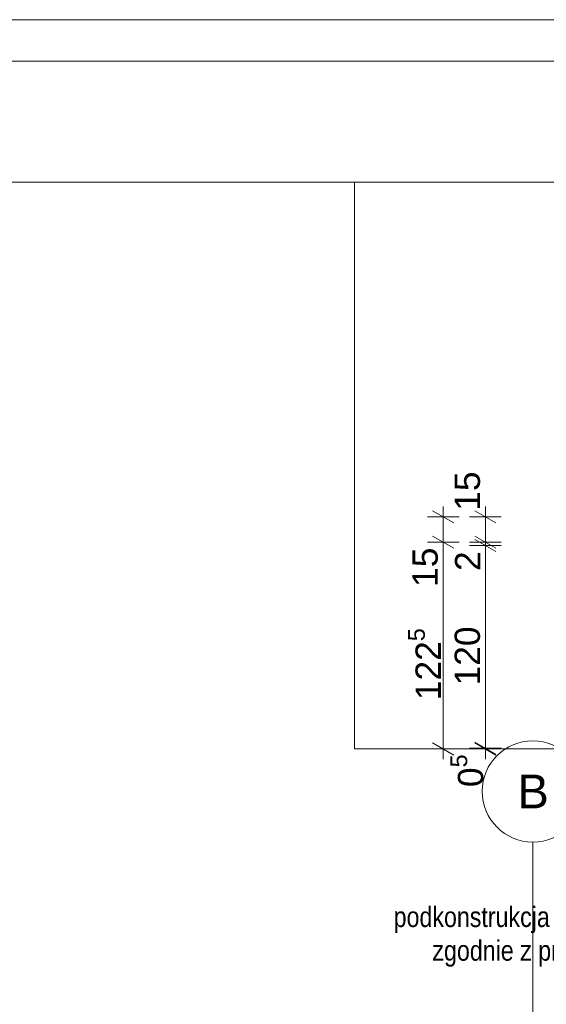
# Paper-space layout 'A-30 RZUT - PIĘTRO 0' of a CAD drawing. Header units: millimetres. Extents: x 0 to 800, y 0 to 700.
# Tile 9 of 26: x 164 to 227, y 583 to 700. Entities that reach past the tile are written whole.
import ezdxf
from ezdxf.xclip import XClip

# ---------------------------------------------------------------- set-up
doc = ezdxf.new("R2010")
doc.units = ezdxf.units.MM
doc.header["$MEASUREMENT"] = 0
doc.header["$XCLIPFRAME"] = 0
doc.linetypes.add('DASHDOTX2', pattern=[1000, 500, -250, 0, -250])
doc.linetypes.add('PRZERYWANA_DU_A', pattern=[550, 350.0000000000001, -199.9999999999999])
for name, color, linetype, lineweight in [('A_Arkusz_Nr_pióra__1', 7, 'Continuous', 20), ('A_strefy_Nr_pióra__2', 8, 'Continuous', 13), ('A_wymiary_Nr_pióra__1', 7, 'Continuous', 20), ('A_wymiary_Nr_pióra__2', 8, 'Continuous', 13)]:
    doc.layers.add(name, color=color, linetype=linetype, lineweight=lineweight)
for name, color, linetype, lineweight, true_color in [('A_opis_Nr_pióra__8', 7, 'Continuous', 13, 0x4c4c4c), ('A_osie_Nr_pióra__16', 7, 'Continuous', 5, 0x0f0f0f), ('A_osie_Nr_pióra__76', 7, 'Continuous', 5, 0x2d2d2d), ('A_sanitarne_Nr_pióra__8', 7, 'Continuous', 13, 0x4c4c4c)]:
    doc.layers.add(name, color=color, linetype=linetype, lineweight=lineweight, true_color=true_color)
doc.styles.add('STYL_AUTOMATYCZNY_1', font='arial.ttf')
doc.styles.add('STYL_AUTOMATYCZNY_2', font='ARIALN.TTF')
doc.styles.add('STYL_AUTOMATYCZNY_5', font='arial.ttf')

# ---------------------------------------------------------------- blocks, each defined once
blk = doc.blocks.new('Rysunek_1_1', base_point=(-3193.413088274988, -495.020949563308))
at = {"layer": 'A_osie_Nr_pióra__16', "color": 250, "linetype": 'DASHDOTX2', "lineweight": 5, "ltscale": 2, "true_color": 0x0f0f0f}
blk.add_line((225.1811296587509, 526.7687538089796), (225.1811276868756, 602.5468292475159), dxfattribs=at)
at = {"layer": 'A_osie_Nr_pióra__76', "color": 250, "linetype": 'Continuous', "lineweight": 5, "ltscale": 2, "true_color": 0x2d2d2d}
blk.add_circle((225.1811296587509, 608.5468323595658), 6.000000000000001, dxfattribs=at)
at = {"layer": 'A_sanitarne_Nr_pióra__8', "color": 251, "linetype": 'PRZERYWANA_DU_A', "lineweight": 13, "ltscale": 2, "true_color": 0x4c4c4c}
for p, q in [((204.0600537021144, 613.5824286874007), (204.0600537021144, 680.7487168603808)), ((239.2601491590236, 613.582434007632), (204.0600507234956, 613.582434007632))]:
    blk.add_line(p, q, dxfattribs=at)
at = {"layer": 'A_strefy_Nr_pióra__2', "color": 8, "linetype": 'PRZERYWANA_DU_A', "lineweight": 13, "ltscale": 2, "flags": 128}
blk.add_lwpolyline([(374.9695795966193, 680.748718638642), (60.83915919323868, 680.748718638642)], dxfattribs=at)
at = {"layer": 'A_wymiary_Nr_pióra__1', "color": 7, "linetype": 'Continuous', "lineweight": 20, "ltscale": 2}
for p, q in [((215.8101326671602, 640.3607948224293), (213.310138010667, 641.8041680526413)), ((220.8101304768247, 640.3607948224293), (218.3101358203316, 641.8041680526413)), ((213.310138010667, 638.8041693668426), (215.8101326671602, 637.3607961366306)), ((218.3101358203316, 638.8041693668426), (220.8101304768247, 637.3607961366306)), ((220.8101304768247, 636.9607640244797), (218.3101358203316, 638.4041372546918)), ((213.310138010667, 614.3041163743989), (215.8101326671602, 612.8607431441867)), ((218.3101358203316, 614.404122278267), (220.8101304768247, 612.9607490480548)), ((220.8101304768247, 612.8607431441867), (218.3101358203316, 614.3041163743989))]:
    blk.add_line(p, q, dxfattribs=at)
at = {"layer": 'A_wymiary_Nr_pióra__2', "color": 8, "linetype": 'Continuous', "lineweight": 13, "ltscale": 2}
for p, q in [((214.5601353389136, 641.0824856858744), (214.5601353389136, 642.3049792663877)), ((219.5601331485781, 641.0824856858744), (219.5601331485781, 642.3049792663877)), ((216.4351313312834, 641.0824856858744), (212.6851308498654, 641.0824856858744)), ((214.5601353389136, 638.0824785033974), (214.5601353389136, 641.0824856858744)), ((221.4351376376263, 641.0824856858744), (217.6851371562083, 641.0824856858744)), ((219.5601331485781, 638.0824785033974), (219.5601331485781, 641.0824856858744)), ((216.4351313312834, 638.0824785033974), (212.6851308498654, 638.0824785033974)), ((214.5601353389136, 613.582434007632), (214.5601353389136, 638.0824785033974)), ((221.4351376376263, 638.0824785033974), (217.6851371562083, 638.0824785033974)), ((221.4351376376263, 637.6824548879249), (217.6851371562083, 637.6824548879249)), ((219.5601331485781, 637.6824548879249), (219.5601331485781, 638.0824785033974)), ((219.5601331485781, 613.6824314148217), (219.5601331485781, 637.6824548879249)), ((216.4351313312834, 613.582434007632), (212.6851308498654, 613.582434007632)), ((214.5601353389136, 612.3599319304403), (214.5601353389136, 613.582434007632)), ((221.4351376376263, 613.6824314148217), (217.6851371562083, 613.6824314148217)), ((221.4351376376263, 613.582434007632), (217.6851371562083, 613.582434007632)), ((219.5601331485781, 613.582434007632), (219.5601331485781, 613.6824314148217)), ((219.5601331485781, 612.3599319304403), (219.5601331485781, 613.582434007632))]:
    blk.add_line(p, q, dxfattribs=at)
at = {"layer": 'A_opis_Nr_pióra__8', "color": 251, "linetype": 'Continuous', "lineweight": 13, "true_color": 0x4c4c4c, "insert": (251.6398330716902, 591.3241095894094), "char_height": 2.399999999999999, "width": 44.05537694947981, "attachment_point": 6, "line_spacing_factor": 0.9968368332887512, "style": 'STYL_AUTOMATYCZNY_2'}
blk.add_mtext('\\A1;{\\pqr;\\fArial Narrow|b0|i0|c238|p0;\\W1.000000;podkonstrukcja kanału upustowego zgodnie z projektem konstrukcji}', dxfattribs=at)
at = {"layer": 'A_osie_Nr_pióra__76', "color": 250, "linetype": 'Continuous', "lineweight": 5, "true_color": 0x2d2d2d, "insert": (223.3516596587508, 610.5468322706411), "char_height": 4, "attachment_point": 1, "style": 'STYL_AUTOMATYCZNY_1'}
blk.add_mtext('\\A1;{\\pql;\\pt0;\\fArial|b0|i0|c238|p0;\\W1.000000;B}', dxfattribs=at)
at = {"layer": 'A_wymiary_Nr_pióra__1', "color": 7, "linetype": 'Continuous', "lineweight": 20, "char_height": 3, "attachment_point": 7, "rotation": 90, "style": 'STYL_AUTOMATYCZNY_5'}
for s, insert, width in [('\\A1;{\\pql;\\fArial|b0|i0|c238|p0;\\W1.000000;15}', (218.960134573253, 641.8049819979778), 4.57635), ('\\A1;{\\pql;\\fArial|b0|i0|c238|p0;\\W1.000000;15}', (213.9601345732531, 632.7836317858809), 4.57635), ('\\A1;{\\pql;\\fArial|b0|i0|c238|p0;\\W1.000000;2}', (218.960134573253, 634.6717794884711), 2.288172), ('\\A1;{\\pql;\\fArial|b0|i0|c238|p0;\\W1.000000;120}', (218.960134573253, 621.1061008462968), 6.86451)]:
    blk.add_mtext(s, dxfattribs=dict(at, insert=insert, width=width))
at = {"layer": 'A_wymiary_Nr_pióra__1', "color": 7, "linetype": 'Continuous', "lineweight": 20, "char_height": 3, "attachment_point": 7, "rotation": 90, "style": 'STYL_AUTOMATYCZNY_1'}
for s, insert in [('\\A1;{\\pql;\\fArial|b0|i0|c238|p0;\\W1.000000;122\\fArial|b0|i0|c238|p0;\\W1.000000;\\A1{\\H.66x;\\S5^  ;}}', (215.1584479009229, 619.3569220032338)), ('\\A1;{\\pql;\\fArial|b0|i0|c238|p0;\\W1.000000;0\\fArial|b0|i0|c238|p0;\\W1.000000;\\A1{\\H.66x;\\S5^  ;}}', (220.1755237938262, 609.0615524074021))]:
    blk.add_mtext(s, dxfattribs=dict(at, insert=insert))

psp = doc.layouts.new('A-30 RZUT - PIĘTRO 0')

# ---------------------------------------------------------------- linework, layer by layer
at = {"layer": 'A_Arkusz_Nr_pióra__1', "color": 7, "linetype": 'Continuous', "lineweight": 20}
psp.add_line((795.1, 695.0999999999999), (29.90003742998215, 695.0999999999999), dxfattribs=at)
at = {"layer": 'A_Arkusz_Nr_pióra__1', "color": 7, "linetype": 'Continuous', "lineweight": 20, "flags": 128}
psp.add_lwpolyline([(-1.110223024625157e-13, 700), (799.9999999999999, 699.9999999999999), (800, 1.836970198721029e-14), (0, 7.388085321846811e-14)], close=True, dxfattribs=at)

# ---------------------------------------------------------------- block references
at = {"color": 37, "linetype": 'Continuous', "lineweight": 5, "true_color": 0x656532}
ref = psp.add_blockref('Rysunek_1_1', (-3193.413088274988, -495.020949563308), dxfattribs=at)
XClip(ref).set_block_clipping_path([(44.06963709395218, 110.5468323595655), (544.9695795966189, 680.748718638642)])

doc.saveas('drawing.dxf')
